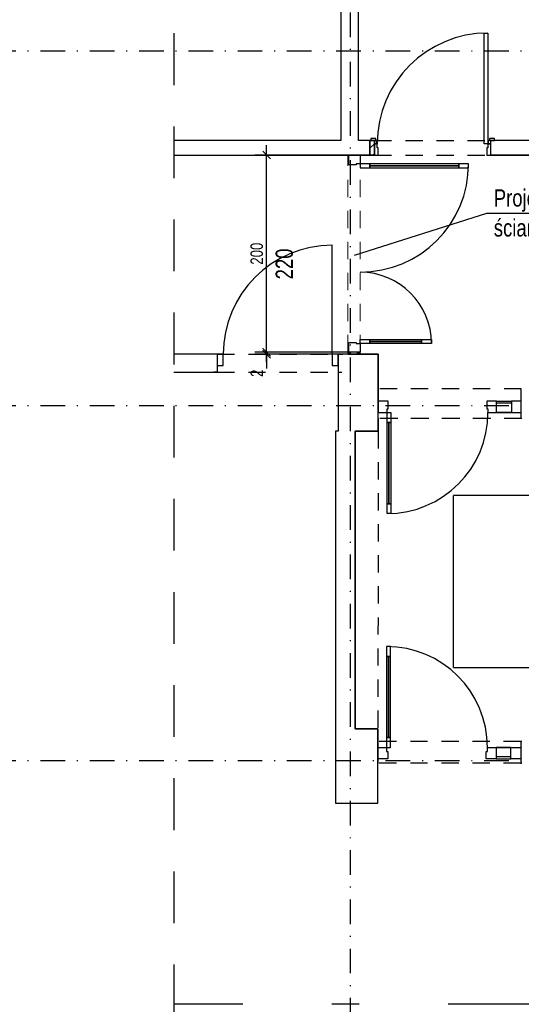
# Model space of a CAD drawing. Header units: metres. Extents: x -1886 to 3614, y -1128 to 1888.
# Tile 10 of 13: x 1073 to 1582, y -112 to 887. Entities that reach past the tile are written whole.
import ezdxf

# ---------------------------------------------------------------- set-up
doc = ezdxf.new("R2010")
doc.units = ezdxf.units.M
doc.header["$LTSCALE"] = 50
doc.header["$MEASUREMENT"] = 0
doc.linetypes.add('DO', pattern=[1, 0.5, -0.24, 0.02, -0.24])
doc.linetypes.add('DP', pattern=[0.63, 0.35, -0.28])
for name, color, linetype in [('A_ściany', 7, 'Continuous'), ('BS_lpd', 1, 'DP'), ('BZ_odn', 1, 'Continuous'), ('BZ_osd', 1, 'DO'), ('BZ_txs', 2, 'Continuous'), ('BZ_wym', 1, 'Continuous'), ('k3_projektowane sciany', 2, 'Continuous'), ('k3_sciany istn', 1, 'DP')]:
    doc.layers.add(name, color=color, linetype=linetype)
doc.styles.add('BIKTS', font='bikromsw.shx', dxfattribs={"width": 0.85})
doc.styles.add('BIKWYM', font='bikromsw.shx', dxfattribs={"width": 0.8})
doc.dimstyles.new('BZ_BGR_50', dxfattribs={"dimscale": 0.5, "dimtxt": 25, "dimasz": 1.666667, "dimexe": 0, "dimexo": 0, "dimgap": 0, "dimtad": 0, "dimdec": 1, "dimrnd": 0.5, "dimzin": 9, "dimdsep": 46, "dimtxsty": 'BIKWYM', "dimblk": 'NONE', "dimcen": 0, "dimse1": 1, "dimse2": 1, "dimclrd": 256, "dimclre": 256, "dimclrt": 7, "dimadec": 0, "dimazin": 0, "dimtfac": 0.033333, "dimtdec": 1, "dimtmove": 0, "dimatfit": 3, "dimldrblk": 'NONE', "dimfxl": 1, "dimtvp": 0.8, "dimtolj": 1, "dimarcsym": 0})
doc.dimstyles.new('BZ_KP_50', dxfattribs={"dimscale": 0.5, "dimtxt": 25, "dimasz": 16, "dimexe": 24, "dimexo": 0, "dimgap": 0, "dimtad": 0, "dimdec": 1, "dimrnd": 0.5, "dimzin": 9, "dimdsep": 46, "dimtxsty": 'BIKWYM', "dimblk": 'ARCHTICK', "dimblk1": 'ARCHTICK', "dimblk2": 'WYM-KP', "dimcen": 0, "dimdle": 20, "dimclrd": 256, "dimclre": 256, "dimclrt": 7, "dimadec": 0, "dimazin": 0, "dimtfac": 0.033333, "dimtdec": 1, "dimtmove": 0, "dimatfit": 3, "dimfxl": 1, "dimtvp": 0.8, "dimtfillclr": 256, "dimtolj": 1, "dimarcsym": 0})
pattern_1 = [(45, (-18984.118, -3955.125), (-5.7024626, 5.7024626), []), (45, (-18978.4156, -3955.125), (-5.7024626, 5.7024626), [4.0323, -2.0161])]

# ---------------------------------------------------------------- blocks, each defined once
blk = doc.blocks.new('_ArchTick')
at = {"color": 0, "linetype": 'ByBlock', "const_width": 0.15}
blk.add_lwpolyline([(-0.5, -0.5), (0.5, 0.5)], dxfattribs=at)
blk = doc.blocks.new('*D236')
at = {"layer": 'BZ_wym', "lineweight": -2}
for p, q in [((1405.93, 549.82), (1311.64, 549.82)), ((1323.64, 549.82), (1323.64, 557.82)), ((1323.64, 549.82), (1323.64, 547.82)), ((1405.93, 547.82), (1311.64, 547.82)), ((1323.64, 547.82), (1323.64, 533.16))]:
    blk.add_line(p, q, dxfattribs=at)
at = {"layer": 'Defpoints', "color": 0}
for p in [(1405.93, 549.82), (1323.64, 547.82), (1405.93, 547.82)]:
    blk.add_point(p, dxfattribs=at)
at = {"layer": 'BZ_wym', "lineweight": -2, "xscale": 8, "yscale": 8, "zscale": 8}
for p, rotation in [((1323.64, 549.82), 270), ((1323.64, 547.82), 90)]:
    blk.add_blockref('_ArchTick', p, dxfattribs=dict(at, rotation=rotation))
at = {"layer": 'BZ_wym', "color": 7, "insert": (1313.64, 528.49), "char_height": 12.5, "attachment_point": 5, "rotation": 90, "style": 'BIKWYM'}
blk.add_mtext('\\A1;2', dxfattribs=at)
blk = doc.blocks.new('WYM-KP')
blk.add_hatch(color=256).paths.add_polyline_path([(-3, 0, 1), (3, 0, 1)])
blk.add_circle((0, 0), 3)
blk = doc.blocks.new('*D237')
at = {"layer": 'BZ_wym', "lineweight": -2}
for p, q in [((1323.64, 539.82), (1323.64, 759.82)), ((1405.93, 749.82), (1311.64, 749.82)), ((1405.93, 549.82), (1311.64, 549.82))]:
    blk.add_line(p, q, dxfattribs=at)
at = {"layer": 'Defpoints', "color": 0}
for p in [(1323.64, 749.82), (1405.93, 749.82), (1405.93, 549.82)]:
    blk.add_point(p, dxfattribs=at)
at = {"layer": 'BZ_wym', "lineweight": -2, "xscale": 8, "yscale": 8, "zscale": 8}
for p, rotation in [((1323.64, 749.82), 90), ((1323.64, 549.82), 270)]:
    blk.add_blockref('_ArchTick', p, dxfattribs=dict(at, rotation=rotation))
at = {"layer": 'BZ_wym', "color": 7, "insert": (1313.64, 649.82), "char_height": 12.5, "attachment_point": 5, "rotation": 90, "style": 'BIKWYM'}
blk.add_mtext('\\A1;200', dxfattribs=at)
blk = doc.blocks.new('_None')

msp = doc.modelspace()

# ---------------------------------------------------------------- hatches: boundary and pattern name
at = {"layer": 'k3_projektowane sciany', "linetype": 'Continuous'}
h = msp.add_hatch(dxfattribs=at)
h.set_pattern_fill('BLOCZKI_CERAMICZNE', color=256, scale=100, style=0, pattern_type=2)
h.set_pattern_definition([(45, (-18984.118, -3955.125), (-4.9497475, 4.9497475), [])])
h.paths.add_polyline_path([(1428.433, 749.823), (1432.933, 749.823), (1432.933, 764.823), (1428.433, 764.823)])
h = msp.add_hatch(dxfattribs=at)
h.set_pattern_fill('FP_65', color=256, scale=100, style=0, pattern_type=2)
h.set_pattern_definition(pattern_1)
h.paths.add_polyline_path([(1405.933, 547.823), (1407.183, 547.823), (1407.183, 549.823), (1406.933, 549.823), (1405.933, 549.823)])
h = msp.add_hatch(dxfattribs=at)
h.set_pattern_fill('FP_65', color=256, scale=100, style=0, pattern_type=2)
h.set_pattern_definition(pattern_1)
h.paths.add_polyline_path([(1407.183, 547.823), (1408.433, 547.823), (1408.433, 549.823), (1407.183, 549.823)])
h = msp.add_hatch(dxfattribs=at)
h.set_pattern_fill('FP_65', color=256, scale=100, style=0, pattern_type=2)
h.set_pattern_definition(pattern_1)
h.paths.add_polyline_path([(1417.183, 547.823), (1418.433, 547.823), (1418.433, 549.823), (1417.183, 549.823)])
at = {"layer": 'k3_sciany istn', "linetype": 'Continuous'}
msp.add_hatch(color=256, dxfattribs=at).paths.add_polyline_path([(1581.433, 148.823), (1581.433, 137.323), (1581.433, 132.823), (1582.533, 132.823), (1582.533, 154.823), (1581.433, 154.823)])

# ---------------------------------------------------------------- linework, layer by layer
at = {"layer": 'A_ściany', "color": 30, "linetype": 'Continuous', "lineweight": 13}
msp.add_line((1432.933, 749.823), (1436.933, 749.823), dxfattribs=at)
at = {"layer": 'BS_lpd', "ltscale": 3}
msp.add_line((1229.507, 1534.967), (1229.507, -386.861), dxfattribs=at)
at = {"layer": 'BZ_osd'}
for p, q in [((1408.853, -430.445), (1408.853, 1532.714)), ((-1555.729, 855.623), (2353.521, 855.623)), ((-1555.729, 495.623), (2354.533, 495.623)), ((-1555.729, 135.623), (2354.533, 135.623))]:
    msp.add_line(p, q, dxfattribs=at)
at = {"layer": 'k3_projektowane sciany', "linetype": 'Continuous'}
for p, q in [((1432.933, 761.323), (1432.933, 764.823)), ((1432.933, 764.823), (1432.933, 761.323)), ((1432.933, 761.323), (1432.933, 764.823)), ((1432.933, 749.823), (1432.933, 761.323)), ((1432.933, 761.323), (1432.933, 749.823)), ((1432.933, 749.823), (1432.933, 761.323)), ((1432.933, 749.823), (1428.433, 749.823)), ((1406.933, 549.823), (1405.933, 549.823)), ((1407.183, 549.823), (1406.933, 549.823)), ((1418.433, 549.823), (1406.933, 549.823)), ((1407.183, 549.823), (1406.933, 549.823)), ((1407.183, 549.823), (1407.183, 547.823)), ((1408.433, 549.823), (1407.183, 549.823)), ((1408.433, 549.823), (1407.183, 549.823)), ((1408.433, 549.823), (1408.433, 547.823)), ((1415.933, 549.823), (1408.433, 549.823)), ((1415.933, 549.823), (1408.433, 549.823)), ((1415.933, 547.823), (1415.933, 549.823)), ((1417.183, 549.823), (1415.933, 549.823)), ((1417.183, 549.823), (1415.933, 549.823)), ((1417.183, 547.823), (1417.183, 549.823))]:
    msp.add_line(p, q, dxfattribs=at)
at = {"layer": 'k3_projektowane sciany', "color": 252, "linetype": 'Continuous'}
for p, q in [((1406.933, 749.823), (1405.933, 749.823)), ((1405.933, 749.823), (1418.433, 749.823)), ((1407.183, 749.823), (1406.933, 749.823)), ((1406.933, 749.823), (1418.433, 749.823)), ((1406.933, 739.823), (1406.933, 749.823)), ((1407.183, 749.823), (1406.933, 749.823)), ((1408.433, 749.823), (1407.183, 749.823)), ((1408.433, 749.823), (1407.183, 749.823)), ((1415.933, 749.823), (1408.433, 749.823)), ((1415.933, 749.823), (1408.433, 749.823)), ((1417.183, 749.823), (1415.933, 749.823)), ((1417.183, 749.823), (1415.933, 749.823)), ((1418.433, 749.823), (1417.183, 749.823)), ((1418.433, 749.823), (1417.183, 749.823)), ((1428.433, 749.823), (1418.433, 749.823)), ((1418.433, 749.823), (1418.433, 741.023)), ((1414.433, 739.823), (1406.933, 739.823)), ((1418.433, 741.023), (1414.433, 741.023)), ((1414.433, 741.023), (1414.433, 739.823)), ((1428.433, 741.023), (1418.433, 741.023)), ((1418.433, 741.023), (1418.433, 737.023)), ((1428.433, 741.023), (1428.433, 739.023)), ((1518.433, 741.023), (1428.433, 741.023)), ((1428.433, 737.023), (1428.433, 741.023)), ((1518.433, 739.023), (1518.433, 741.023)), ((1528.433, 741.023), (1518.433, 741.023)), ((1518.433, 741.023), (1518.433, 737.023)), ((1528.433, 737.023), (1528.433, 741.023)), ((1418.433, 737.023), (1428.433, 737.023)), ((1428.433, 739.023), (1518.433, 739.023)), ((1428.433, 739.023), (1428.433, 737.023)), ((1518.433, 739.023), (1428.433, 739.023)), ((1518.433, 739.023), (1428.433, 739.023)), ((1428.433, 737.023), (1518.433, 737.023)), ((1518.433, 737.023), (1518.433, 739.023)), ((1518.433, 737.023), (1528.433, 737.023)), ((1406.933, 559.823), (1414.433, 559.823)), ((1406.933, 549.823), (1406.933, 559.823)), ((1414.433, 559.823), (1414.433, 558.623)), ((1418.433, 562.623), (1428.433, 562.623)), ((1418.433, 558.623), (1418.433, 562.623)), ((1428.433, 560.623), (1428.433, 562.623)), ((1428.433, 562.623), (1480.833, 562.623)), ((1428.433, 562.623), (1428.433, 558.623)), ((1428.433, 558.623), (1428.433, 560.623)), ((1428.433, 560.623), (1480.833, 560.623)), ((1480.833, 560.623), (1428.433, 560.623)), ((1480.833, 560.623), (1428.433, 560.623)), ((1480.833, 562.623), (1480.833, 560.623)), ((1480.833, 558.623), (1480.833, 562.623)), ((1480.833, 562.623), (1490.833, 562.623)), ((1480.833, 560.623), (1480.833, 558.623)), ((1490.833, 562.623), (1490.833, 558.623)), ((1414.433, 558.623), (1418.433, 558.623)), ((1418.433, 549.823), (1417.183, 549.823)), ((1418.433, 549.823), (1417.183, 549.823)), ((1418.433, 558.623), (1418.433, 549.823)), ((1428.433, 558.623), (1418.433, 558.623)), ((1480.833, 558.623), (1428.433, 558.623)), ((1490.833, 558.623), (1480.833, 558.623))]:
    msp.add_line(p, q, dxfattribs=at)
at = {"layer": 'k3_projektowane sciany', "linetype": 'DP', "lineweight": 5}
for p, q in [((1405.933, 549.823), (1405.933, 749.823)), ((1418.433, 549.823), (1418.433, 749.823))]:
    msp.add_line(p, q, dxfattribs=at)
at = {"layer": 'k3_projektowane sciany', "linetype": 'Continuous', "flags": 128}
for points in [[(1428.433, 764.823), (1428.433, 749.823)], [(1428.433, 749.823), (1428.433, 764.823)], [(1432.933, 749.823), (1432.933, 764.823)], [(1428.433, 749.823), (1432.933, 749.823)], [(1405.933, 549.823), (1405.933, 547.823)], [(1418.433, 547.823), (1418.433, 549.823)], [(1405.933, 547.823), (1407.183, 547.823)], [(1407.183, 547.823), (1408.433, 547.823)], [(1408.433, 547.823), (1415.933, 547.823)], [(1415.933, 547.823), (1417.183, 547.823)], [(1417.183, 547.823), (1418.433, 547.823)]]:
    msp.add_lwpolyline(points, dxfattribs=at)
at = {"layer": 'k3_projektowane sciany', "color": 252, "linetype": 'Continuous'}
for centre, radius, start, end in [((1418.433, 741.023), 110, 270, 0), ((1418.433, 558.623), 72.4, 0, 90)]:
    msp.add_arc(centre, radius, start, end, dxfattribs=at)
at = {"layer": 'k3_sciany istn', "linetype": 'Continuous'}
for p, q in [((1544.133, 761.323), (1544.133, 873.723)), ((1544.133, 873.723), (1548.133, 873.723)), ((1548.133, 873.723), (1548.133, 761.323)), ((1434.233, 766.723), (1429.233, 766.723)), ((1429.233, 766.723), (1429.233, 764.823)), ((1432.933, 764.823), (1429.233, 764.823)), ((1429.233, 764.823), (1434.233, 764.823)), ((1432.933, 764.823), (1429.233, 764.823)), ((1435.433, 764.823), (1432.933, 764.823)), ((1432.933, 761.323), (1435.433, 761.323)), ((1435.733, 761.323), (1432.933, 761.323)), ((1434.233, 764.823), (1434.233, 766.723)), ((1435.433, 761.323), (1435.433, 764.823)), ((1435.733, 757.323), (1435.733, 761.323)), ((1548.133, 761.323), (1544.133, 761.323)), ((1550.933, 761.323), (1548.133, 761.323)), ((1548.133, 761.323), (1548.133, 757.323)), ((1550.933, 764.823), (1548.433, 764.823)), ((1548.433, 764.823), (1548.433, 761.323)), ((1548.433, 761.323), (1550.933, 761.323)), ((1554.633, 766.723), (1549.633, 766.723)), ((1549.633, 766.723), (1549.633, 764.823)), ((1549.633, 764.823), (1554.633, 764.823)), ((1550.933, 764.823), (1554.633, 764.823)), ((1550.933, 761.323), (1550.933, 764.823)), ((1550.933, 761.323), (1550.933, 764.823)), ((1550.933, 761.323), (1550.933, 764.823)), ((1550.933, 764.823), (1554.633, 764.823)), ((1550.933, 749.823), (1550.933, 761.323)), ((1550.933, 749.823), (1550.933, 761.323)), ((1550.933, 749.823), (1550.933, 761.323)), ((1554.633, 764.823), (1554.633, 766.723)), ((1436.933, 757.323), (1435.733, 757.323)), ((1436.933, 749.823), (1436.933, 757.323)), ((1548.133, 757.323), (1546.933, 757.323)), ((1546.933, 757.323), (1546.933, 749.823)), ((1546.933, 749.823), (1550.933, 749.823)), ((1931.133, 749.823), (1550.933, 749.823)), ((1390.133, 547.823), (1390.133, 658.323)), ((1273.633, 547.823), (1268.933, 547.823)), ((1273.633, 547.823), (1268.933, 547.823)), ((1273.633, 547.823), (1273.633, 536.323)), ((1279.633, 547.823), (1273.633, 547.823)), ((1273.633, 547.823), (1273.633, 536.323)), ((1273.633, 547.823), (1273.633, 536.323)), ((1279.633, 536.323), (1279.633, 547.823)), ((1396.133, 547.823), (1390.133, 547.823)), ((1390.133, 547.823), (1390.133, 536.323)), ((1396.133, 547.823), (1400.833, 547.823)), ((1396.133, 547.823), (1396.133, 536.323)), ((1396.133, 536.323), (1396.133, 547.823)), ((1396.133, 547.823), (1396.133, 536.323)), ((1396.133, 547.823), (1400.833, 547.823)), ((1418.433, 547.823), (1436.933, 547.823)), ((1436.933, 547.823), (1436.933, 500.023)), ((1273.633, 529.611), (1269.933, 529.611)), ((1273.633, 529.611), (1269.933, 529.611)), ((1273.633, 536.323), (1273.633, 529.611)), ((1273.633, 536.323), (1279.633, 536.323)), ((1273.633, 536.323), (1273.633, 529.611)), ((1390.133, 536.323), (1396.133, 536.323)), ((1396.133, 536.323), (1396.133, 529.611)), ((1396.133, 536.323), (1396.133, 529.611)), ((1396.133, 529.611), (1399.833, 529.611)), ((1396.133, 529.611), (1399.833, 529.611)), ((1436.933, 500.023), (1436.933, 512.523)), ((1581.933, 500.023), (1581.933, 512.523)), ((1436.933, 488.523), (1436.933, 500.023)), ((1436.933, 500.023), (1436.933, 488.523)), ((1446.933, 500.023), (1436.933, 500.023)), ((1436.933, 488.523), (1436.933, 500.023)), ((1446.933, 492.523), (1446.933, 500.023)), ((1546.933, 500.023), (1546.933, 492.523)), ((1556.933, 500.023), (1546.933, 500.023)), ((1556.933, 488.523), (1556.933, 500.023)), ((1556.933, 500.023), (1571.933, 500.023)), ((1556.933, 488.523), (1556.933, 500.023)), ((1581.933, 500.023), (1571.933, 500.023)), ((1571.933, 500.023), (1571.933, 488.523)), ((1571.933, 500.023), (1571.933, 488.523)), ((1581.933, 488.523), (1581.933, 500.023)), ((1581.933, 488.523), (1581.933, 500.023)), ((1581.933, 488.523), (1581.933, 500.023)), ((1445.733, 488.523), (1445.733, 492.523)), ((1445.733, 492.523), (1446.933, 492.523)), ((1546.933, 492.523), (1548.133, 492.523)), ((1548.133, 492.523), (1548.133, 488.523)), ((1571.933, 498.223), (1556.933, 498.223)), ((1436.933, 482.523), (1436.933, 488.523)), ((1436.933, 488.523), (1445.733, 488.523)), ((1436.933, 482.523), (1436.933, 469.773)), ((1445.733, 478.523), (1445.733, 488.523)), ((1445.733, 488.523), (1449.733, 488.523)), ((1449.733, 488.523), (1449.733, 478.523)), ((1548.133, 488.523), (1556.933, 488.523)), ((1571.933, 488.523), (1556.933, 488.523)), ((1556.933, 488.523), (1571.933, 488.523)), ((1571.933, 488.523), (1581.933, 488.523)), ((1581.933, 482.523), (1581.933, 488.523)), ((1413.333, 469.773), (1413.333, 167.573)), ((1436.933, 469.773), (1413.333, 469.773)), ((1445.733, 478.523), (1447.733, 478.523)), ((1445.733, 396.123), (1445.733, 478.523)), ((1449.733, 478.523), (1445.733, 478.523)), ((1447.733, 478.523), (1447.733, 396.123)), ((1447.733, 478.523), (1449.733, 478.523)), ((1447.733, 396.123), (1447.733, 478.523)), ((1447.733, 396.123), (1447.733, 478.523)), ((1449.733, 478.523), (1449.733, 396.123)), ((1762.645, 404.523), (1513.233, 404.523)), ((1513.233, 229.973), (1513.233, 404.523)), ((1447.733, 396.123), (1445.733, 396.123)), ((1445.733, 386.123), (1445.733, 396.123)), ((1445.733, 396.123), (1449.733, 396.123)), ((1449.733, 396.123), (1447.733, 396.123)), ((1449.733, 396.123), (1449.733, 386.123)), ((1449.733, 386.123), (1445.733, 386.123)), ((1445.233, 251.223), (1445.233, 241.223)), ((1449.233, 251.223), (1445.233, 251.223)), ((1449.233, 241.223), (1449.233, 251.223)), ((1447.233, 241.223), (1445.233, 241.223)), ((1445.233, 241.223), (1445.233, 158.823)), ((1445.233, 241.223), (1449.233, 241.223)), ((1447.233, 158.823), (1447.233, 241.223)), ((1449.233, 241.223), (1447.233, 241.223)), ((1447.233, 241.223), (1447.233, 158.823)), ((1447.233, 241.223), (1447.233, 158.823)), ((1449.233, 158.823), (1449.233, 241.223)), ((1513.233, 229.973), (1979.472, 229.973)), ((1413.333, 167.573), (1436.433, 167.573)), ((1436.433, 167.573), (1436.433, 154.823)), ((1436.433, 154.823), (1436.433, 148.823)), ((1445.233, 158.823), (1447.233, 158.823)), ((1449.233, 158.823), (1445.233, 158.823)), ((1445.233, 158.823), (1445.233, 148.823)), ((1447.233, 158.823), (1449.233, 158.823)), ((1449.233, 148.823), (1449.233, 158.823)), ((1581.433, 154.823), (1581.433, 148.823)), ((1436.433, 148.823), (1436.433, 137.323)), ((1436.433, 137.323), (1436.433, 148.823)), ((1436.433, 148.823), (1445.233, 148.823)), ((1436.433, 148.823), (1436.433, 137.323)), ((1445.233, 148.823), (1445.233, 144.823)), ((1445.233, 148.823), (1449.233, 148.823)), ((1445.233, 144.823), (1446.433, 144.823)), ((1446.433, 144.823), (1446.433, 137.323)), ((1546.433, 137.323), (1546.433, 144.823)), ((1546.433, 144.823), (1547.633, 144.823)), ((1547.633, 144.823), (1547.633, 148.823)), ((1547.633, 148.823), (1556.433, 148.823)), ((1556.433, 148.823), (1556.433, 137.323)), ((1571.433, 148.823), (1556.433, 148.823)), ((1556.433, 148.823), (1556.433, 137.323)), ((1556.433, 148.823), (1571.433, 148.823)), ((1571.433, 137.323), (1571.433, 148.823)), ((1571.433, 148.823), (1581.433, 148.823)), ((1571.433, 137.323), (1571.433, 148.823)), ((1581.433, 148.823), (1581.433, 137.323)), ((1581.433, 148.823), (1581.433, 137.323)), ((1581.433, 148.823), (1581.433, 137.323)), ((1436.433, 137.323), (1436.433, 132.823)), ((1446.433, 137.323), (1436.433, 137.323)), ((1556.433, 137.323), (1546.433, 137.323)), ((1571.433, 139.123), (1556.433, 139.123)), ((1556.433, 137.323), (1571.433, 137.323)), ((1581.433, 137.323), (1571.433, 137.323)), ((1581.433, 137.323), (1581.433, 132.823))]:
    msp.add_line(p, q, dxfattribs=at)
at = {"layer": 'k3_sciany istn', "linetype": 'DP'}
for p, q in [((1432.933, 764.823), (1550.933, 764.823)), ((1432.933, 749.823), (1550.933, 749.823)), ((1273.633, 547.823), (1396.133, 547.823)), ((1273.633, 529.611), (1396.133, 529.611)), ((1581.933, 512.523), (1436.933, 512.523)), ((1582.633, 482.523), (1436.933, 482.523)), ((1581.933, 482.523), (1436.933, 482.523)), ((1436.933, 469.773), (1436.433, 167.573)), ((1581.433, 154.823), (1436.433, 154.823)), ((1581.433, 132.823), (1436.433, 132.823))]:
    msp.add_line(p, q, dxfattribs=at)
at = {"layer": 'k3_sciany istn', "linetype": 'Continuous', "flags": 128}
for points in [[(1398.862, 1393.723), (1398.862, 764.823)], [(1416.862, 764.823), (1416.862, 1393.723)], [(1398.862, 764.823), (1229.507, 764.823)], [(1428.433, 764.823), (1416.862, 764.823)], [(1432.933, 764.823), (1428.433, 764.823)], [(1728.853, 764.823), (1550.933, 764.823)], [(1229.507, 749.823), (1428.433, 749.823)], [(1550.933, 749.823), (1931.133, 749.823)], [(1273.633, 547.823), (1229.507, 547.823)], [(1436.933, 547.823), (1396.133, 547.823)], [(1436.933, 512.523), (1436.933, 547.823)], [(1229.507, 529.611), (1273.633, 529.611)], [(1396.133, 529.611), (1396.133, 469.773)], [(1436.933, 469.773), (1436.933, 482.523)], [(1393.333, 469.773), (1393.333, 92.323)], [(1396.133, 469.773), (1393.333, 469.773)], [(1413.333, 167.573), (1413.333, 469.773)], [(1413.333, 469.773), (1436.933, 469.773)], [(1436.433, 167.573), (1413.333, 167.573)], [(1436.433, 92.323), (1436.433, 167.573)], [(1582.533, 154.823), (1581.433, 154.823)], [(1581.433, 132.823), (1582.533, 132.823)], [(1393.333, 92.323), (1436.433, 92.323)], [(1299.588, -111.877), (1229.507, -111.877)], [(1417.66, -111.877), (1389.853, -111.877)], [(1937.588, -111.877), (1507.925, -111.877)]]:
    msp.add_lwpolyline(points, dxfattribs=at)
at = {"layer": 'k3_sciany istn', "linetype": 'Continuous'}
for centre, radius, start, end in [((1548.133, 761.323), 112.4, 90, 180), ((1390.133, 547.823), 110.5, 90, 180), ((1445.733, 488.523), 102.4, 270, 0), ((1445.233, 148.823), 102.4, 0, 90)]:
    msp.add_arc(centre, radius, start, end, dxfattribs=at)

# ---------------------------------------------------------------- texts
at = {"layer": 'BZ_txs', "style": 'BIKTS', "width": 0.8}
for s, p in [('Projektowana', (1554.08, 697.611)), ('ściana działowa', (1554.08, 667.255))]:
    msp.add_text(s, height=17.5, dxfattribs=at).set_placement(p)
msp.add_text('220', height=17.5, rotation=90, dxfattribs=at).set_placement((1350.277, 623.815))

# ---------------------------------------------------------------- dimensions: what is measured, and where the dimension line sits
at = {"layer": 'BZ_wym'}
for base, p2, picture, middle in [((1323.638, 749.823), (1405.933, 749.823), '*D237', (1313.638, 649.823)), ((1323.638, 547.823), (1405.933, 547.823), '*D236', (1313.638, 528.49))]:
    dim = msp.add_linear_dim(base=base, p1=(1405.933, 549.823), p2=p2, angle=90, dimstyle='BZ_KP_50', override={"dimdec": 0, "dimrnd": 1, "dimatfit": 1}, dxfattribs=at)
    dim.commit()
    dim.dimension.update_dxf_attribs({"geometry": picture, "text_midpoint": middle})

# ---------------------------------------------------------------- leaders
at = {"layer": 'BZ_odn'}
msp.add_leader([(1412.791, 648.223), (1547.08, 690.88), (1728.414, 690.88)], dimstyle='BZ_BGR_50', dxfattribs=at)

doc.saveas('drawing.dxf')
